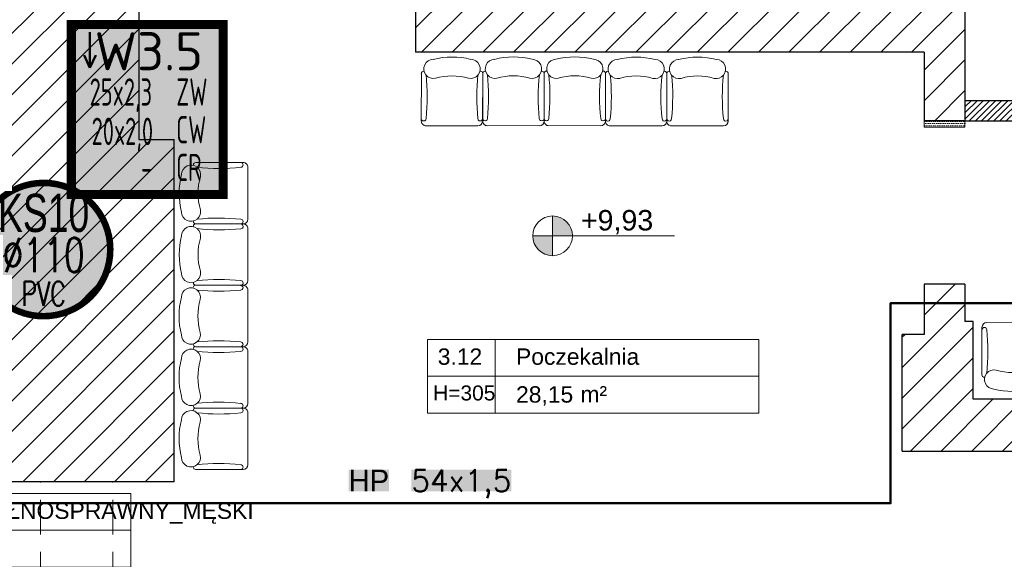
# Model space of a CAD drawing. Header units: millimetres. Extents: x 24385 to 79107, y -56478 to -23676.
# Tile 27 of 256: x 27956 to 28678, y -39470 to -39074. Entities that reach past the tile are written whole.
import ezdxf
from ezdxf.enums import TextEntityAlignment as Align

# ---------------------------------------------------------------- set-up
doc = ezdxf.new("R2010")
doc.units = ezdxf.units.MM
doc.header["$LTSCALE"] = 2
doc.linetypes.add('HIDDENX2', pattern=[19.05, 12.7, -6.35])
for name, color, linetype, lineweight in [('0_OPIS', 7, 'Continuous', 13), ('3DPLAN_A_TABELKA POMIESZCZEŃ', 7, 'Continuous', 0), ('3DPLAN_A_WYSOKOŚCI ZMIANA', 144, 'HIDDENX2', 5), ('_KWP_W_OPIS', 211, 'Continuous', 9), ('_WLK_W_OPIS', 211, 'Continuous', 9), ('A_WYBURZENIA', 6, 'Continuous', 0), ('A_WYM_KOT', 161, 'Continuous', 0), ('AW_WYM_WEW', 9, 'Continuous', 0)]:
    doc.layers.add(name, color=color, linetype=linetype, lineweight=lineweight)
for name, color, linetype in [('3DPLAN_A_KRESKOWANIE 1', 253, 'Continuous'), ('3DPLAN_A_OPIS', 8, 'Continuous'), ('3DPLAN_A_POMIESZCZENIE NUMER', 100, 'Continuous'), ('3DPLAN_K_NOŚNA', 7, 'Continuous'), ('_WLK_oznaczenia', 211, 'Continuous'), ('A_POMIESZCZENIE OPIS', 100, 'Continuous')]:
    doc.layers.add(name, color=color, linetype=linetype)
doc.layers.add('hydranty', color=7, linetype='Continuous', lineweight=50, true_color=0x0335fc)
doc.styles.add('ARIAL', font='arial.ttf')
doc.styles.add('GRZEJNIK', font='simplex.shx', dxfattribs={"width": 0.7})
doc.styles.add('isocp', font='isocpeur.ttf', dxfattribs={"width": 0.9})
doc.styles.get("Standard").update_dxf_attribs({"font": 'arial.ttf'})
doc.styles.add('TABEL1', font='txt')
pattern_1 = [(45, (29206.918, -39107.05), (-11.22532, 11.22532), [])]

# ---------------------------------------------------------------- blocks, each defined once
blk = doc.blocks.new('sillon 1')
for p, q in [((-0.331, -0.689), (-0.33, -0.178)), ((-0.305, -0.152), (-0.305, -0.152)), ((0.305, -0.152), (0.305, -0.152)), ((0.33, -0.178), (0.33, -0.689)), ((0.279, -0.739), (-0.28, -0.74))]:
    blk.add_line(p, q)
for centre, radius, start, end in [((0, -0.825), 0.825, 75.7655, 104.2656), ((-0.2, -0.128), 0.103, 91.5852, 282.6959), ((0.2, -0.128), 0.103, 257.3352, 88.4459), ((-0.305, -0.178), 0.0254, 90.0156, 180.0156), ((-2.455, -0.425), 2.188, 353.7526, 6.1565), ((0, -0.838), 0.635, 73.7554, 106.2758), ((2.454, -0.429), 2.188, 173.7526, 186.1565), ((0.305, -0.178), 0.0254, 0.0156, 90.0156), ((-0.305, -0.663), 0.0254, 180.0156, 0.0156), ((-0.28, -0.689), 0.0508, 180.0156, 270.0156), ((0.304, -0.663), 0.0254, 180.0156, 0.0156), ((0.279, -0.689), 0.0508, 270.0156, 0.0156)]:
    blk.add_arc(centre, radius, start, end)
blk = doc.blocks.new('tabelka dla tp')
at = {"layer": '3DPLAN_A_TABELKA POMIESZCZEŃ'}
for p, q in [((49.7, 54), (49.7, 0)), ((0, 27), (243.13, 27))]:
    blk.add_line(p, q, dxfattribs=at)
blk.add_lwpolyline([(0, 54), (243.13, 54), (243.13, 0), (0, 0)], close=True, dxfattribs=at)
at = {"layer": '3DPLAN_A_POMIESZCZENIE NUMER', "color": 7, "style": 'ARIAL'}
blk.add_attdef('NUMER', (2.23, 35.39), '', height=12, dxfattribs=at)
at = {"layer": 'A_POMIESZCZENIE OPIS', "insert": (112.2, 19.75), "char_height": 12, "width": 36.4122, "attachment_point": 1, "style": 'ARIAL'}
blk.add_mtext('{\\C7;m²}', dxfattribs=at)
at = {"layer": 'A_POMIESZCZENIE OPIS', "color": 7, "style": 'ARIAL'}
for tag, p in [('NAZWA', (51.73, 35.39)), ('POWIERZCHNIA', (51.06, 7.24))]:
    blk.add_attdef(tag, p, '', height=12, dxfattribs=at)
blk = doc.blocks.new('III pietrooosoo')
at = {"layer": '3DPLAN_A_KRESKOWANIE 1'}
h = blk.add_hatch(dxfattribs=at)
h.set_pattern_fill('ANSI31', color=256, scale=5, style=0)
h.set_pattern_definition(pattern_1)
h.paths.add_polyline_path([(26781.49, -39163.58), (26781.49, -38938.58), (26746.49, -38938.58), (26746.49, -39163.58)])
h.paths.add_polyline_path([(26746.49, -39423.63), (26776.05, -39423.63), (26776.05, -39388.27), (26746.49, -39388.27)])
h.paths.add_polyline_path([(26746.49, -38938.58), (26781.49, -38938.58), (26781.49, -39163.58), (26746.49, -39163.58)])
h.paths.add_polyline_path([(27368.97, -39343.08), (27368.97, -39410.08), (27375.97, -39410.08), (27375.97, -39403.08), (27410.97, -39403.08), (27410.97, -39383.75), (27409.39, -39383.75), (27410, -39383.99, -0.310329), (27410.42, -39384.6), (27410.42, -39387.03, -0.216272), (27410.19, -39387.52), (27409.53, -39388.03, -0.076898), (27409.35, -39388.12, 0.840818), (27409.47, -39388.8), (27410.15, -39388.8), (27410.15, -39388.95), (27409.47, -39388.95, -0.840818), (27409.3, -39387.98, 0.076898), (27409.44, -39387.91), (27410.1, -39387.4, 0.216272), (27410.27, -39387.03), (27410.27, -39384.6, 0.310329), (27409.95, -39384.13), (27408.97, -39383.75), (27408.97, -39315.95), (27410.97, -39315.95), (27410.97, -39109.08), (27396.97, -39109.08), (27396.97, -39304.08), (27326.97, -39304.08), (27326.97, -39321.08), (26829.97, -39321.08), (26829.97, -39251.08), (26809.49, -39251.08), (26809.49, -39321.08), (26781.49, -39321.08), (26781.49, -39387.08), (26810.97, -39387.08), (26810.97, -39343.08)])
h.paths.add_polyline_path([(28444.97, -38740.08), (28444.97, -38698.58), (28212, -38698.58), (28212, -38637.58), (28198.97, -38637.58), (28198.97, -38740.08)])
h.paths.add_polyline_path([(28624.46, -38658.58), (28601.97, -38658.58), (28601.97, -38698.58), (28559.97, -38698.58), (28559.97, -38740.08), (28624.46, -38740.08)])
h.paths.add_polyline_path([(28627.97, -38870.19), (28674.81, -38870.19), (28674.81, -38878.08), (28689.97, -38878.08), (28689.97, -38734.08), (28772.97, -38734.08), (28772.97, -38698.58), (28726.97, -38698.58), (28726.97, -38658.58), (28624.46, -38658.58), (28624.46, -38740.08), (28627.97, -38740.08)])
h.paths.add_polyline_path([(28674.81, -38878.08), (28674.81, -38870.19), (28627.97, -38870.19), (28627.97, -38897.19), (28648.97, -38897.19), (28648.97, -38878.08)])
h.paths.add_polyline_path([(28627.97, -38897.19), (28627.97, -38924.19), (28648.97, -38924.19), (28648.97, -38897.19)])
h.paths.add_polyline_path([(28648.97, -38924.19), (28627.97, -38924.19), (28627.97, -39029.08), (28204.97, -39029.08), (28204.97, -39046.08), (28245.97, -39046.08), (28245.97, -39098.08), (28618.97, -39098.08), (28618.97, -39148.34), (28648.97, -39148.34)])
h.paths.add_polyline_path([(28769.97, -39380.08), (28769.97, -39352.58), (28654.97, -39352.58), (28654.97, -39295.58), (28648.97, -39295.58), (28648.97, -39268.08), (28618.97, -39268.08), (28618.97, -39305.08), (28602.97, -39305.08), (28602.97, -39390.58), (28908.97, -39390.58), (28908.97, -39380.08)])
h.paths.add_polyline_path([(29254.97, -39636.08), (29254.97, -39479.08), (29253.97, -39456.08), (29253.97, -39299.08), (29205.97, -39299.08), (29205.97, -39365.08), (29137.97, -39365.08), (29137.97, -39390.58), (29242.97, -39390.58), (29242.97, -39525.58), (29129.97, -39525.58), (29129.97, -39588.58), (28896.97, -39588.58), (28896.97, -39613.08), (29204.97, -39613.08), (29204.97, -39636.08)])
h.paths.add_polyline_path([(28675.97, -39613.08), (28675.97, -39693.93), (28641.97, -39693.93), (28641.97, -39636.08), (28614.97, -39636.08), (28614.97, -39598.08), (28602.97, -39598.08), (28602.97, -39526.58), (28766.97, -39526.58), (28766.97, -39613.08)])
h.paths.add_polyline_path([(28575.62, -39665.5), (28722.88, -39665.5), (28722.88, -39699.91), (28575.62, -39699.91)], flags=9)
h.paths.add_polyline_path([(28641.97, -39693.93), (28641.97, -39906.08), (28675.97, -39906.08), (28675.97, -39693.93)])
h.paths.add_polyline_path([(29060.97, -38734.08), (29060.97, -38698.58), (28887.97, -38698.58), (28887.97, -38734.08)])
h.paths.add_polyline_path([(29348.97, -38734.08), (29348.97, -38698.58), (29324.97, -38698.58), (29324.97, -38658.58), (29199.97, -38658.58), (29199.97, -38698.58), (29175.97, -38698.58), (29175.97, -38734.08)])
h.paths.add_polyline_path([(29636.97, -38698.58), (29463.97, -38698.58), (29463.97, -38734.08), (29636.97, -38734.08)])
h.paths.add_polyline_path([(29924.97, -38734.08), (29924.97, -38698.58), (29901.97, -38698.58), (29901.97, -38658.58), (29776.97, -38658.58), (29776.97, -38698.58), (29751.97, -38698.58), (29751.97, -38734.08)])
h.paths.add_polyline_path([(30039.97, -38734.08), (30234.97, -38734.08), (30234.97, -38698.58), (30039.97, -38698.58)])
h.paths.add_polyline_path([(30524.97, -38734.08), (30524.97, -38698.58), (30502.97, -38698.58), (30502.97, -38658.58), (30377.97, -38658.58), (30377.97, -38698.58), (30349.97, -38698.58), (30349.97, -38734.08)])
h.paths.add_polyline_path([(30834.97, -38734.08), (30834.97, -38698.58), (30641.97, -38698.58), (30641.97, -38734.08)])
h.paths.add_polyline_path([(31048.97, -38768.58), (31550.97, -38768.58), (31550.97, -38841.08), (31594.97, -38841.08), (31594.97, -38734.08), (31625.97, -38734.08), (31625.97, -38698.58), (31098.97, -38698.58), (31098.97, -38658.58), (30973.97, -38658.58), (30973.97, -38698.58), (30948.97, -38698.58), (30948.97, -38734.08), (31048.97, -38734.08)])
h.paths.add_polyline_path([(31550.97, -39073.08), (31594.97, -39073.08), (31594.97, -39018.08), (31550.97, -39018.08)])
h.paths.add_polyline_path([(31550.97, -39378.08), (31594.97, -39378.08), (31594.97, -39250.08), (31550.97, -39250.08)])
h.paths.add_polyline_path([(31594.97, -39684.08), (31594.97, -39554.08), (31550.97, -39554.08), (31550.97, -39684.08)])
h.paths.add_polyline_path([(31594.97, -39915.08), (31594.97, -39860.08), (31550.97, -39860.08), (31550.97, -39915.08)])
h.paths.add_polyline_path([(31550.97, -40194.08), (30944.97, -40194.08), (30944.97, -40267.58), (30973.97, -40267.58), (30973.97, -40307.58), (31098.97, -40307.58), (31098.97, -40267.58), (31625.97, -40267.58), (31625.97, -40194.08), (31594.97, -40194.08), (31594.97, -40092.08), (31550.97, -40092.08), (31550.97, -40194.08)], is_closed=False)
h.paths.add_polyline_path([(30637.97, -40267.58), (30830.97, -40267.58), (30830.97, -40194.08), (30637.97, -40194.08)])
h.paths.add_polyline_path([(30345.97, -40194.08), (30345.97, -40267.58), (30369.97, -40267.58), (30369.97, -40307.58), (30494.97, -40307.58), (30494.97, -40267.58), (30520.97, -40267.58), (30520.97, -40194.08)])
h.paths.add_polyline_path([(30035.97, -40267.58), (30230.97, -40267.58), (30230.97, -40194.08), (30035.97, -40194.08)])
h.paths.add_polyline_path([(29775.97, -40161.08), (29762.97, -40161.08), (29762.97, -40198.08), (29741.97, -40198.08), (29741.97, -40267.58), (29768.97, -40267.58), (29768.97, -40307.58), (29893.97, -40307.58), (29893.97, -40267.58), (29920.97, -40267.58), (29920.97, -40194.08), (29775.97, -40194.08)])
h.paths.add_polyline_path([(29431.97, -40198.08), (29431.97, -40267.58), (29626.97, -40267.58), (29626.97, -40198.08)])
h.paths.add_polyline_path([(29140.97, -40198.08), (29140.97, -40267.58), (29161.97, -40267.58), (29161.97, -40307.58), (29286.97, -40307.58), (29286.97, -40267.58), (29316.97, -40267.58), (29316.97, -40198.08)])
h.paths.add_polyline_path([(28831.97, -40198.08), (28831.97, -40267.58), (29025.97, -40267.58), (29025.97, -40198.08)])
h.paths.add_polyline_path([(28541.97, -40267.58), (28570.97, -40267.58), (28570.97, -40307.58), (28695.97, -40307.58), (28695.97, -40267.58), (28716.97, -40267.58), (28716.97, -40198.08), (28597.43, -40198.08), (28597.12, -40198.34, -2.544085), (28595.08, -40198.08), (28541.97, -40198.08)])
h.paths.add_polyline_path([(28229.97, -40267.58), (28426.97, -40267.58), (28426.97, -40198.08), (28229.97, -40198.08)])
h.paths.add_polyline_path([(28026.62, -40155.72), (28026.62, -40307.58), (28070.97, -40307.58), (28070.97, -40267.58), (28114.97, -40267.58), (28114.97, -40198.08), (28037.97, -40198.08), (28037.97, -40155.72)])
h.paths.add_polyline_path([(28026.62, -40155.72), (27981.97, -40155.72), (27981.97, -40201.08), (27901.97, -40201.08), (27901.97, -40267.58), (27945.97, -40267.58), (27945.97, -40307.58), (28026.62, -40307.58)])
h.paths.add_polyline_path([(27916.97, -39798.79), (27920.06, -39798.79), (27920.06, -39852.79), (27916.97, -39852.79), (27916.97, -39912.08), (27981.97, -39912.08), (27981.97, -40155.72), (28026.62, -40155.72), (28026.62, -39747.08), (27916.97, -39747.08)])
h.paths.add_polyline_path([(28037.97, -39913.08), (28091.97, -39913.08), (28091.97, -39758.08), (28037.97, -39758.08), (28037.97, -39747.08), (28026.62, -39747.08), (28026.62, -40155.72), (28037.97, -40155.72)])
h.paths.add_polyline_path([(27950.97, -39566.08), (27950.97, -39590.08), (27956.97, -39590.08), (27956.97, -39657.08), (28026.62, -39657.08), (28026.62, -39566.08)])
h.paths.add_polyline_path([(28161.97, -39588.08), (28044.97, -39588.08), (28044.97, -39598.08), (28161.97, -39598.08)])
h.paths.add_polyline_path([(27590.97, -40201.08), (27590.97, -40267.58), (27726.97, -40267.58), (27726.97, -40201.08)])
h.paths.add_polyline_path([(26781.49, -40201.08), (26781.49, -40267.58), (27231.97, -40267.58), (27231.97, -40307.58), (27356.97, -40307.58), (27356.97, -40267.58), (27415.97, -40267.58), (27415.97, -40201.08)])
h.paths.add_polyline_path([(26809.49, -40155.72), (26809.49, -40201.08), (26864.97, -40201.08), (26864.97, -40155.72)])
h.paths.add_polyline_path([(26809.49, -40088.08), (26809.49, -40155.72), (26864.97, -40155.72), (26864.97, -40088.08)])
h.paths.add_polyline_path([(26809.49, -40085.08), (26809.49, -40088.08), (26864.97, -40088.08), (26864.97, -40085.08)])
h.paths.add_polyline_path([(26809.49, -39863.08), (26809.49, -39910.08), (26864.97, -39910.08), (26864.97, -39863.08)])
h.paths.add_polyline_path([(27408.97, -39315.57), (27408.97, -39313.41), (27410.97, -39313.49), (27409.05, -39313.49), (27409.05, -39315.49), (27410.97, -39315.57)], flags=16)
h.paths.add_polyline_path([(28819.95, -39558.91), (28843.99, -39558.91), (28843.99, -39578.91), (28819.95, -39578.91)], flags=24)
h.paths.add_polyline_path([(28614.3, -39470.41), (28614.3, -39446.75), (28634.3, -39446.75), (28634.3, -39470.41)], flags=24)
h.paths.add_polyline_path([(28699.15, -39459.32), (28892.58, -39459.32), (28892.58, -39432.32), (28699.15, -39432.32)])
h.paths.add_polyline_path([(28699.15, -39486.32), (28892.58, -39486.32), (28892.58, -39459.32), (28699.15, -39459.32)])
h.paths.add_polyline_path([(28699.15, -39432.32), (28892.58, -39432.32), (28892.58, -39486.32), (28699.15, -39486.32)])
h.paths.add_polyline_path([(31282.92, -38730.77), (31332.19, -38730.77), (31332.19, -38753), (31282.92, -38753)], flags=24)
h.paths.add_polyline_path([(31048.16, -38730.77), (31088.89, -38730.77), (31088.89, -38753), (31048.16, -38753)], flags=24)
h.paths.add_polyline_path([(31265.16, -38739.9, 1), (31262.75, -38738.09, 1)], flags=16)
h.paths.add_polyline_path([(28712.1, -39463.64), (28749.15, -39463.64), (28749.15, -39484.06), (28712.1, -39484.06)], flags=8)
h.paths.add_polyline_path([(28712.64, -39435.93), (28779.46, -39435.93), (28779.46, -39457.46), (28712.64, -39457.46)], flags=8)
h.paths.add_polyline_path([(28654.68, -39435.89), (28689.53, -39435.89), (28689.53, -39454.15), (28654.68, -39454.15)], flags=8)
h.paths.add_polyline_path([(28758.66, -39460.57), (28782.82, -39460.57), (28782.82, -39484.57), (28758.66, -39484.57)], flags=8)
h.paths.add_polyline_path([(28699.15, -39460.89), (28699.15, -39483.13), (28699.62, -39483.13), (28699.62, -39460.89)], flags=8)
h = blk.add_hatch(dxfattribs=at)
h.set_pattern_fill('ANSI31', color=256, scale=5, style=0)
h.set_pattern_definition(pattern_1)
h.paths.add_polyline_path([(27439.97, -38698.58), (27418.47, -38698.58), (27418.47, -38658.58), (27293.47, -38658.58), (27293.47, -38698.58), (26781.49, -38698.58), (26781.49, -38742.08), (26809.49, -38742.08), (26809.49, -38851.08), (26829.97, -38851.08), (26829.97, -38742.08), (26950.25, -38742.08, -0.109169), (26950.9, -38742.08), (27348.97, -38742.08), (27348.97, -38942.08), (27396.97, -38942.08), (27396.97, -39006.08), (27410.97, -39006.08), (27410.97, -38745.08), (27439.97, -38745.08), (27439.97, -38698.58)], is_closed=False)
h.paths.add_polyline_path([(26809.49, -39026.08), (26809.49, -39076.08), (26829.97, -39076.08), (26829.97, -39026.08), (26809.49, -39026.08)], is_closed=False)
h.paths.add_polyline_path([(27591.99, -38748.08), (27747.96, -38748.08), (27747.96, -38698.58), (27559.97, -38698.58), (27559.97, -38788.08), (27572.96, -38788.08), (27572.96, -38748.08), (27590.28, -38748.08, -0.310233), (27591.99, -38748.08)], is_closed=False)
h.paths.add_polyline_path([(27907.97, -39185.08), (27907.97, -39301.08), (27866.97, -39301.08), (27866.97, -39402.08), (27779.73, -39402.08), (27779.73, -39413.08), (28026.62, -39413.08), (28026.62, -38698.58), (28014.47, -38698.58), (28014.47, -38658.58), (27889.47, -38658.58), (27889.47, -38698.58), (27862.96, -38698.58), (27862.96, -38748.08), (27900.96, -38748.08), (27900.96, -38901.08), (27948.96, -38901.08), (27948.96, -39175.08), (27593.96, -39175.08), (27593.96, -39157.08), (27572.96, -39157.08), (27572.96, -39151.08), (27559.97, -39151.08), (27559.97, -39198.08), (27575.97, -39198.08), (27575.97, -39185.08), (27907.97, -39185.08)], is_closed=False)
h.paths.add_polyline_path([(28073.97, -38740.08), (28073.97, -38637.58), (28062.49, -38637.58), (28062.49, -38698.58), (28026.62, -38698.58), (28026.62, -39413.08), (28068.97, -39413.08), (28068.97, -39162.08), (28042.97, -39162.08), (28042.97, -39046.08), (28074.97, -39046.08), (28074.97, -39029.08), (28046.47, -39029.08), (28046.47, -38740.08), (28073.97, -38740.08)], is_closed=False)
at = {"layer": '3DPLAN_A_OPIS', "lineweight": 0, "transparency": 33554687}
h = blk.add_hatch(dxfattribs=at)
h.set_pattern_fill('ANSI31', color=1)
h.set_pattern_definition([(45, (-708.4828, 5623.021), (-2.24506403, 2.24506403), [])])
h.paths.add_polyline_path([(31040.47, -39540.09), (31025.97, -39540.09), (31025.97, -39571.08), (31040.47, -39571.08), (31040.47, -39540.09)], is_closed=False)
h.paths.add_polyline_path([(31025.97, -39356.08), (31025.97, -39437.09), (31040.47, -39437.09), (31040.47, -39356.08), (31025.97, -39356.08)], is_closed=False)
h.paths.add_polyline_path([(31025.97, -39276.02), (31025.97, -39302.08), (31040.47, -39302.08), (31040.47, -39276.02), (31025.97, -39276.02)], is_closed=False)
h.paths.add_polyline_path([(30899.46, -39133.34), (30899.46, -39148.34), (31025.47, -39148.34), (31025.47, -39173.02), (31040.47, -39173.02), (31040.47, -38911.08), (31025.47, -38911.08), (31025.47, -39133.34), (30899.46, -39133.34)], is_closed=False)
h.paths.add_polyline_path([(31031.51, -38983.4), (31047.93, -38983.4), (31047.93, -39003.4), (31031.51, -39003.4)], flags=9)
h.paths.add_polyline_path([(31031.51, -39079.16), (31047.93, -39079.16), (31047.93, -39099.16), (31031.51, -39099.16)], flags=9)
h.paths.add_polyline_path([(31040.47, -38911.08), (31040.47, -38842.38), (31025.47, -38842.38), (31025.47, -38911.08), (31040.47, -38911.08)], is_closed=False)
h.paths.add_polyline_path([(31025.47, -38842.38), (31040.47, -38842.38), (31040.47, -38777.72), (31025.47, -38777.72), (31025.47, -38842.38)], is_closed=False)
h.paths.add_polyline_path([(31040.47, -38777.72), (31040.47, -38734.08), (31025.47, -38734.08), (31025.47, -38777.72), (31040.47, -38777.72)], is_closed=False)
h.paths.add_polyline_path([(30751.44, -38768.58), (30751.44, -38734.08), (30736.44, -38734.08), (30736.44, -38768.58), (30751.44, -38768.58)], is_closed=False)
h.paths.add_polyline_path([(30736.44, -39133.34), (30617.47, -39133.34), (30617.47, -39148.34), (30796.46, -39148.34), (30796.46, -39133.34), (30751.44, -39133.34), (30751.44, -38768.58), (30736.44, -38768.58), (30736.44, -39133.34)], is_closed=False)
h.paths.add_polyline_path([(30359.46, -39133.34), (30359.46, -39148.34), (30514.47, -39148.34), (30514.47, -39133.34), (30444.47, -39133.34), (30444.47, -38911.08), (30429.47, -38911.08), (30429.47, -39133.34), (30359.46, -39133.34)], is_closed=False)
h.paths.add_polyline_path([(30429.47, -38911.08), (30444.47, -38911.08), (30444.47, -38851.08), (30429.47, -38851.08), (30429.47, -38911.08)], is_closed=False)
h.paths.add_polyline_path([(30444.47, -38777.72), (30429.47, -38777.72), (30429.47, -38842.38), (30444.47, -38842.38), (30444.47, -38777.72)], is_closed=False)
h.paths.add_polyline_path([(30429.47, -38734.08), (30429.47, -38777.72), (30444.47, -38777.72), (30444.47, -38734.08), (30429.47, -38734.08)], is_closed=False)
h.paths.add_polyline_path([(30177.51, -38734.08), (30162.51, -38734.08), (30162.51, -38768.58), (30177.51, -38768.58), (30177.51, -38734.08)], is_closed=False)
h.paths.add_polyline_path([(30162.51, -38862.1), (30177.51, -38862.1), (30177.51, -38768.58), (30162.51, -38768.58), (30162.51, -38862.1)], is_closed=False)
h.paths.add_polyline_path([(30162.51, -39133.34), (30071.47, -39133.34), (30071.47, -39148.34), (30256.46, -39148.34), (30256.46, -39133.34), (30177.51, -39133.34), (30177.51, -39005.38), (30162.51, -39005.38), (30162.51, -39133.34)], is_closed=False)
h.paths.add_polyline_path([(29898.47, -38734.08), (29883.47, -38734.08), (29883.47, -38768.58), (29898.47, -38768.58), (29898.47, -38734.08)], is_closed=False)
h.paths.add_polyline_path([(29898.47, -38851.08), (29898.47, -38768.58), (29883.47, -38768.58), (29883.47, -38851.08), (29898.47, -38851.08)], is_closed=False)
h.paths.add_polyline_path([(29744.51, -39133.34), (29744.51, -39148.34), (29858.97, -39148.34), (29858.97, -39163.08), (29870.97, -39163.08), (29870.97, -39148.34), (29968.47, -39148.34), (29968.47, -39133.34), (29898.47, -39133.34), (29898.47, -38851.08), (29883.47, -38851.08), (29883.47, -39133.34), (29744.51, -39133.34)], is_closed=False)
h.paths.add_polyline_path([(29501.43, -39133.34), (29501.43, -39148.34), (29641.51, -39148.34), (29641.51, -39133.34), (29596.47, -39133.34), (29596.47, -38851.08), (29581.47, -38851.08), (29581.47, -39133.34), (29501.43, -39133.34)], is_closed=False)
h.paths.add_polyline_path([(29596.47, -38851.08), (29596.47, -38768.58), (29581.47, -38768.58), (29581.47, -38851.08), (29596.47, -38851.08)], is_closed=False)
h.paths.add_polyline_path([(29581.47, -38768.58), (29596.47, -38768.58), (29596.47, -38734.08), (29581.47, -38734.08), (29581.47, -38768.58)], is_closed=False)
h.paths.add_polyline_path([(29294.47, -38734.08), (29279.47, -38734.08), (29279.47, -38768.58), (29294.47, -38768.58), (29294.47, -38734.08)], is_closed=False)
h.paths.add_polyline_path([(29294.47, -38851.08), (29294.47, -38768.58), (29279.47, -38768.58), (29279.47, -38851.08), (29294.47, -38851.08)], is_closed=False)
h.paths.add_polyline_path([(28912.42, -39133.34), (28912.42, -39148.34), (29086.43, -39148.34), (29086.43, -39133.34), (28992.47, -39133.34), (28992.47, -39005.38), (28977.47, -39005.38), (28977.47, -39133.34), (28912.42, -39133.34)], is_closed=False)
h.paths.add_polyline_path([(28992.47, -38851.08), (28992.47, -38768.58), (28977.47, -38768.58), (28977.47, -38851.08), (28992.47, -38851.08)], is_closed=False)
h.paths.add_polyline_path([(28992.47, -38734.08), (28977.47, -38734.08), (28977.47, -38768.58), (28992.47, -38768.58), (28992.47, -38734.08)], is_closed=False)
h.paths.add_polyline_path([(28992.47, -38862.1), (28992.47, -38851.08), (28977.47, -38851.08), (28977.47, -38862.1), (28992.47, -38862.1)], is_closed=False)
h.paths.add_polyline_path([(28648.97, -39148.34), (28809.42, -39148.34), (28809.42, -39133.34), (28648.97, -39133.34), (28648.97, -39148.34)], is_closed=False)
h.paths.add_polyline_path([(31030.4, -38739.9, 1), (31027.99, -38738.09, 1), (31030.4, -38739.9, 1)], is_closed=False, flags=16)
h.paths.add_polyline_path([(30742.48, -39079.16), (30758.91, -39079.16), (30758.91, -39099.16), (30742.48, -39099.16)], flags=24)
h.paths.add_polyline_path([(30435.51, -39079.16), (30451.93, -39079.16), (30451.93, -39099.16), (30435.51, -39099.16)], flags=24)
h.paths.add_polyline_path([(30435.51, -39008.4), (30451.93, -39008.4), (30451.93, -39028.4), (30435.51, -39028.4)], flags=24)
h.paths.add_polyline_path([(29889.51, -39079.16), (29905.93, -39079.16), (29905.93, -39099.16), (29889.51, -39099.16)], flags=24)
h.paths.add_polyline_path([(29587.51, -39079.16), (29603.93, -39079.16), (29603.93, -39099.16), (29587.51, -39099.16)], flags=24)
h.paths.add_polyline_path([(28983.51, -39079.16), (28999.93, -39079.16), (28999.93, -39099.16), (28983.51, -39099.16)], flags=24)
at = {"layer": 'A_WYBURZENIA', "transparency": 33554687}
h = blk.add_hatch(dxfattribs=at)
h.set_pattern_fill('DOTS', color=256)
h.set_pattern_definition([(0, (12380.1834, -19325.6311), (0.79375, 1.5875), [0, -1.5875])])
h.paths.add_polyline_path([(28618.97, -39148.34), (28618.97, -39153.08), (28648.97, -39153.08), (28648.97, -39148.34), (28618.97, -39148.34)], is_closed=False)
at = {"layer": 'A_WYM_KOT'}
h = blk.add_hatch(color=256, dxfattribs=at)
h.dxf.hatch_style = 1
h.paths.add_polyline_path([(28346.55, -39232.73), (28331.99, -39232.73, 0.414214), (28346.55, -39247.29), (28346.55, -39232.73)], is_closed=False)
h.paths.add_polyline_path([(28346.55, -39232.73), (28361.11, -39232.73, 0.143872), (28358.8, -39224.86), (28346.55, -39224.86), (28346.55, -39232.73)], is_closed=False)
h.paths.add_polyline_path([(28346.55, -39218.17), (28346.55, -39224.86), (28358.8, -39224.86, 0.255137), (28346.55, -39218.17)], is_closed=False)
at = {"layer": '3DPLAN_A_OPIS', "color": 1, "lineweight": 30}
for p, q in [((28648.97, -39133.34), (28809.42, -39133.34)), ((28648.97, -39148.34), (28809.42, -39148.34))]:
    blk.add_line(p, q, dxfattribs=at)
at = {"layer": '3DPLAN_A_WYSOKOŚCI ZMIANA'}
for p, q in [((27970.97, -39566.08), (27970.97, -39413.08)), ((28023.97, -39566.08), (28023.97, -39413.08))]:
    blk.add_line(p, q, dxfattribs=at)
at = {"layer": '3DPLAN_K_NOŚNA'}
for p, q in [((28648.97, -38878.08), (28648.97, -39148.34)), ((28042.97, -39046.08), (28042.97, -39162.08)), ((28245.97, -39046.08), (28245.97, -39098.08)), ((28618.97, -39098.08), (28245.97, -39098.08)), ((28618.97, -39098.08), (28618.97, -39148.34)), ((28648.97, -39148.34), (28618.97, -39148.34)), ((28042.97, -39162.08), (28068.97, -39162.08)), ((28068.97, -39413.08), (28068.97, -39162.08)), ((28618.97, -39268.08), (28618.97, -39295.58)), ((28648.97, -39268.08), (28618.97, -39268.08)), ((28618.97, -39268.08), (28618.97, -39305.08)), ((28648.97, -39268.08), (28648.97, -39295.58)), ((28654.97, -39295.58), (28648.97, -39295.58)), ((28654.97, -39352.58), (28654.97, -39295.58)), ((28602.97, -39390.58), (28602.97, -39305.08)), ((28618.97, -39305.08), (28602.97, -39305.08)), ((28769.97, -39352.58), (28654.97, -39352.58)), ((28602.97, -39390.58), (28769.97, -39390.58)), ((28068.97, -39413.08), (27779.73, -39413.08))]:
    blk.add_line(p, q, dxfattribs=at)
at = {"layer": 'A_WYBURZENIA', "transparency": 33554687}
blk.add_lwpolyline([(28618.97, -39148.34), (28648.97, -39148.34), (28648.97, -39153.08), (28618.97, -39153.08)], close=True, dxfattribs=at)
at = {"layer": 'A_WYM_KOT'}
for p, q in [((28346.55, -39218.17), (28346.55, -39247.29)), ((28361.11, -39232.73), (28331.99, -39232.73)), ((28435.88, -39232.73), (28361.11, -39232.73))]:
    blk.add_line(p, q, dxfattribs=at)
blk.add_circle((28346.55, -39232.73), 14.56, dxfattribs=at)
at = {"layer": '3DPLAN_A_TABELKA POMIESZCZEŃ', "ltscale": 0.5}
ref = blk.add_blockref('tabelka dla tp', (28254.77, -39362.7), dxfattribs=at)
ref.add_attrib('NUMER', '3.12', (28262.29, -39327.32), dxfattribs={"layer": '3DPLAN_A_POMIESZCZENIE NUMER', "color": 0, "height": 12, "style": 'ARIAL'})
ref.add_attrib('NAZWA', 'Poczekalnia', (28319.72, -39327.32), dxfattribs={"layer": 'A_POMIESZCZENIE OPIS', "color": 0, "height": 12, "style": 'ARIAL'})
ref.add_attrib('POWIERZCHNIA', '28,15', (28319.72, -39355.07), dxfattribs={"layer": 'A_POMIESZCZENIE OPIS', "color": 0, "height": 12, "style": 'ARIAL'})
ref = blk.add_blockref('tabelka dla tp', (27794.1, -39475.75), dxfattribs=at)
ref.add_attrib('NUMER', '3.05', (27801.62, -39440.36), dxfattribs={"layer": '3DPLAN_A_POMIESZCZENIE NUMER', "color": 0, "height": 12, "style": 'ARIAL'})
ref.add_attrib('NAZWA', 'WC_NIEPEŁNOSPRAWNY_MĘSKI', (27859.05, -39440.36), dxfattribs={"layer": 'A_POMIESZCZENIE OPIS', "color": 0, "height": 12, "style": 'ARIAL'})
ref.add_attrib('POWIERZCHNIA', '6,61', (27859.05, -39468.11), dxfattribs={"layer": 'A_POMIESZCZENIE OPIS', "color": 0, "height": 12, "style": 'ARIAL'})
at = {"layer": 'AW_WYM_WEW', "color": 7, "ltscale": 0.5, "xscale": 68.17499999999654, "yscale": 68.17499999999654, "zscale": 68.17499999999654}
for p in [(28272.78, -39101.55), (28317.8, -39101.53), (28362.82, -39101.51), (28407.85, -39101.64), (28452.87, -39101.63)]:
    blk.add_blockref('sillon 1', p, dxfattribs=at)
for p, rotation in [((28072.66, -39201.47), 90.00000000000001), ((28072.67, -39246.49), 90.00000000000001), ((28072.54, -39291.51), 90.00000000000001), ((28683.96, -39346.82), 180), ((28072.57, -39336.53), 90.00000000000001), ((28072.58, -39381.56), 90.00000000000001)]:
    blk.add_blockref('sillon 1', p, dxfattribs=dict(at, rotation=rotation))
at = {"layer": '3DPLAN_A_OPIS', "color": 1, "lineweight": 30, "style": 'ARIAL'}
blk.add_attdef('31,21M2', (31149.87, -39031.42), '', height=12, dxfattribs=at)
at = {"layer": '3DPLAN_A_TABELKA POMIESZCZEŃ', "color": 7, "ltscale": 0.5, "insert": (28258.89, -39342.49), "char_height": 11, "width": 59.2068, "attachment_point": 1, "style": 'ARIAL'}
blk.add_mtext('H=305', dxfattribs=at)
at = {"layer": '3DPLAN_A_TABELKA POMIESZCZEŃ', "ltscale": 0.5, "style": 'ARIAL'}
blk.add_attdef('REJESTRACJA', (28148.53, -39789.87), '', height=12, dxfattribs=at)
at = {"layer": 'A_WYM_KOT', "ltscale": 0.2, "insert": (28367.33, -39213.78), "char_height": 15, "attachment_point": 1, "style": 'TABEL1'}
blk.add_mtext_dynamic_manual_height_columns('{\\fArial|b0|i0|c238|p34;+9,93}', width=72.9007, gutter_width=100, heights=[17.78], dxfattribs=at)

msp = doc.modelspace()

# ---------------------------------------------------------------- hatches: boundary and pattern name
at = {"layer": '_WLK_oznaczenia'}
msp.add_hatch(color=255, dxfattribs=at).paths.add_polyline_path([(28022.12, -39242.78, -1), (27924.32, -39242.78, -1)])
at = {"layer": '_WLK_W_OPIS'}
msp.add_hatch(color=255, dxfattribs=at).paths.add_polyline_path([(27993.55, -39202.49), (28104.97, -39202.49), (28104.97, -39077.63), (27993.55, -39077.63)])

# ---------------------------------------------------------------- linework, layer by layer
at = {"layer": '_WLK_oznaczenia', "lineweight": 50}
msp.add_line((28007.19, -39109.53), (28007.19, -39083.43), dxfattribs=at)
at = {"layer": '_WLK_oznaczenia'}
msp.add_lwpolyline([(28022.12, -39242.78, 4.8, 4.8, -1), (27924.32, -39242.78, 4.8, 4.8, -1)], format="xyseb", close=True, dxfattribs=at)
at = {"layer": '_WLK_W_OPIS', "color": 211, "lineweight": 50}
for q in [(28002.94, -39100.15), (28011.45, -39100.15)]:
    msp.add_line((28007.19, -39109.53), q, dxfattribs=at)
at = {"layer": '_WLK_W_OPIS', "const_width": 6.68}
msp.add_lwpolyline([(27993.55, -39202.49), (28104.97, -39202.49), (28104.97, -39077.63), (27993.55, -39077.63)], close=True, dxfattribs=at)
at = {"layer": 'hydranty'}
msp.add_lwpolyline([(29666.83, -39294.9), (29666.83, -39282.02), (28594.46, -39282.02), (28594.46, -39428.94), (27547.03, -39428.94), (27547.03, -39309.34), (27420.07, -39309.34)], dxfattribs=at)

# ---------------------------------------------------------------- block references
at = {"layer": '0_OPIS'}
msp.add_blockref('III pietrooosoo', (0, 0), dxfattribs=at)

# ---------------------------------------------------------------- texts
at = {"layer": '_KWP_W_OPIS', "char_height": 16, "attachment_point": 1, "bg_fill": 1, "box_fill_scale": 1, "bg_fill_color": 7, "bg_fill_true_color": 16777215, "bg_fill_transparency": 0}
for s, insert in [('\\Fcp_simplex.shx;HP', (28196.93, -39404.27)), ('\\Fsimplex.shx;54x1,5', (28242.92, -39404.27))]:
    msp.add_mtext(s, dxfattribs=dict(at, insert=insert))
at = {"layer": '_WLK_oznaczenia', "width": 0.7}
for s, height, style, p in [('KS10', 28, 'ARIAL', (27973.22, -39229.9)), ('%%c110', 25, 'GRZEJNIK', (27973.22, -39259.3)), ('PVC', 18, 'GRZEJNIK', (27973.22, -39284.18))]:
    msp.add_text(s, height=height, dxfattribs=dict(at, style=style)).set_placement(p, align=Align.CENTER)
at = {"layer": '_WLK_W_OPIS', "style": 'isocp'}
msp.add_text('W3.5', height=28, dxfattribs=at).set_placement((28050.37, -39111.34), align=Align.CENTER)
at = {"layer": '_WLK_W_OPIS', "style": 'isocp', "width": 0.6}
for s, p in [('25x2,3', (28052.78, -39137.22)), ('20x2,0', (28053.53, -39166.07)), ('-', (28052.78, -39192.55))]:
    msp.add_text(s, height=20, dxfattribs=at).set_placement(p, align=Align.RIGHT)
for s, p in [('ZW', (28070.55, -39137.22)), ('CW', (28070.55, -39164.89)), ('CR', (28070.55, -39192.55))]:
    msp.add_text(s, height=20, dxfattribs=at).set_placement(p)

doc.saveas('drawing.dxf')
